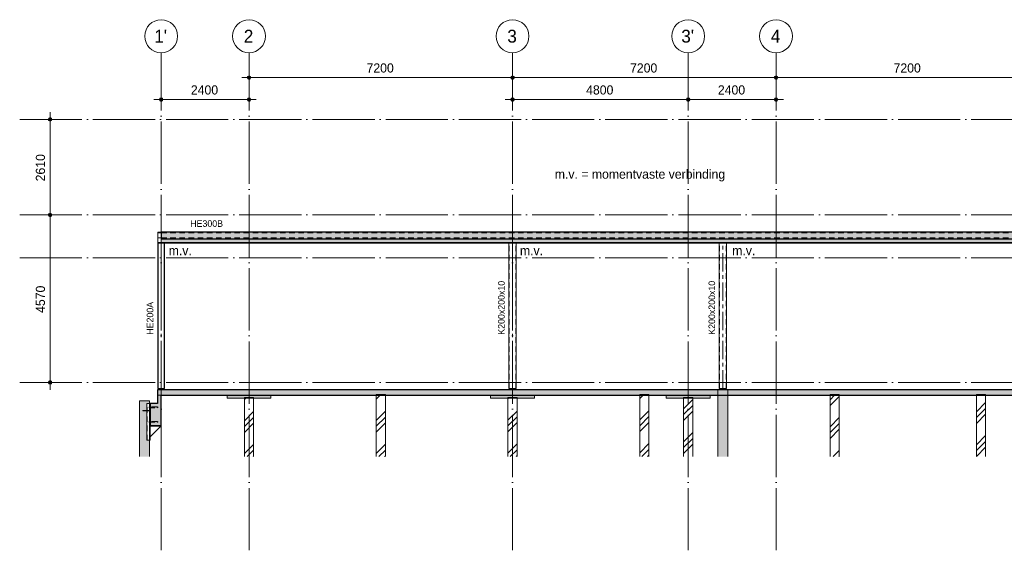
# Model space of a CAD drawing. Header units: millimetres. Extents: x 4517 to 474157, y -4632 to 9900.
# Tile 2 of 114: x 51404 to 78308, y -4583 to 9900. Entities that reach past the tile are written whole.
import ezdxf

# ---------------------------------------------------------------- set-up
doc = ezdxf.new("R2010")
doc.units = ezdxf.units.MM
for name, pattern in [('WSP_hartlijn', [800, 500, -100, 100, -100]), ('WSP_hhidden', [250, 150, -100]), ('WSP_stramienlijn', [2000, 1700, -150, 0, -150])]:
    doc.linetypes.add(name, pattern=pattern)
for name, color, linetype, lineweight in [('00_algemeen - hartlijn', 7, 'WSP_hartlijn', 13), ('00_algemeen - hhidden - 0_13mm', 7, 'WSP_hhidden', 13), ('00_maatvoering', 8, 'Continuous', 13), ('00_maatvoering-100', 8, 'Continuous', 13), ('00_text', 7, 'Continuous', 13), ('07_stramien', 4, 'Continuous', 13), ('07_stramien - levels', 7, 'Continuous', 13), ('16_funderingsconstructies', 2, 'Continuous', 18), ('16_funderingsconstructies - voeten en balken -cut-', 3, 'Continuous', 25), ('17_paalfunderingen - beton', 2, 'Continuous', 18), ('17_paalfunderingen - prefab', 2, 'Continuous', 18), ('23_vloeren', 2, 'Continuous', 18), ('23_vloeren - hatch', 1, 'Continuous', 18), ('23_vloeren -cut-', 3, 'Continuous', 25), ('28_hoofddraagconstructies - kolommen en liggers', 1, 'Continuous', 13), ('28_hoofddraagconstructies - kolommen en liggers - staal', 1, 'Continuous', 13), ('28_hoofddraagconstructies - kolommen en liggers - staal -cut-', 2, 'Continuous', 13), ('28_hoofddraagconstructies - tags', 7, 'Continuous', 18)]:
    doc.layers.add(name, color=color, linetype=linetype, lineweight=lineweight)
doc.layers.add('16_funderingsconstructies - voeten en balken', color=2, linetype='Continuous')
doc.styles.add('Revittext', font='txt', dxfattribs={"height": 250})
doc.styles.add('Revittext_1', font='txt', dxfattribs={"height": 180})
doc.styles.add('Revittext_2', font='txt', dxfattribs={"height": 350})
doc.dimstyles.new('WSP_25_-_transparant', dxfattribs={"dimscale": 304.8, "dimtxt": 252.223969, "dimasz": 1.312336, "dimexe": 0.656168, "dimexo": 0.0625, "dimgap": 0.213255, "dimtad": 1, "dimdec": 0, "dimzin": 0, "dimdsep": 46, "dimtxsty": 'Revittext', "dimblk1": 'DOTSMALL', "dimblk2": 'DOTSMALL', "dimsah": 1, "dimcen": 0.09, "dimdle": 0.656168, "dimazin": 0, "dimtfac": 1, "dimtdec": 4, "dimtix": 1, "dimtmove": 0, "dimatfit": 3, "dimfxl": 0.656168, "dimfxlon": 1, "dimtvp": 1, "dimtolj": 1, "dimtzin": 0, "dimarcsym": 2})
pattern_1 = [(45, (12053.6, 0), (-449.013, 449.013), []), (45, (12212.33, 0), (0, 898.026), []), (45, (11894.83, 0), (0, 898.026), [])]

# ---------------------------------------------------------------- blocks, each defined once
blk = doc.blocks.new('28_WSP_SC_staal - HE v21-0 - HE200A - S235-1336497-as B')
at = {"layer": '00_algemeen - hartlijn'}
blk.add_line((9800, -170), (9800, 3800), dxfattribs=at)
blk = doc.blocks.new('28_WSP_SC_staal - RHS v18-0 - SHSH 200x200x10 - S275-1336498-as B')
at = {"layer": '00_algemeen - hartlijn'}
blk.add_line((19400, -170), (19400, 3800), dxfattribs=at)
at = {"layer": '00_algemeen - hhidden - 0_13mm'}
for p, q in [((19310, -170), (19310, 3800)), ((19490, -170), (19490, 3800))]:
    blk.add_line(p, q, dxfattribs=at)
blk = doc.blocks.new('17_WSP_FD_prefab - fundatiepaal v18-0 - 250x250-V11-as B')
at = {"layer": '16_funderingsconstructies', "lineweight": 13}
h = blk.add_hatch(dxfattribs=at)
h.set_pattern_fill('FP_1', color=50, style=0, pattern_type=2)
h.set_pattern_definition(pattern_1)
h.paths.add_polyline_path([(12325, -2025), (12325, -430), (12075, -430), (12075, -2025)])
at = {"layer": '16_funderingsconstructies', "color": 135, "lineweight": 13}
for p, q in [((12325, -410), (12075, -410)), ((12075, -410), (12075, -430)), ((12325, -430), (12325, -410))]:
    blk.add_line(p, q, dxfattribs=at)
at = {"layer": '17_paalfunderingen - prefab', "color": 55}
for p, q in [((12075, -430), (12075, -2025)), ((12325, -2025), (12325, -430))]:
    blk.add_line(p, q, dxfattribs=at)
blk = doc.blocks.new('17_WSP_FD_prefab - fundatiepaal v18-0 - 250x250-1089782-as B')
at = {"layer": '16_funderingsconstructies', "lineweight": 13}
h = blk.add_hatch(dxfattribs=at)
h.set_pattern_fill('FP_1', color=50, style=0, pattern_type=2)
h.set_pattern_definition(pattern_1)
h.paths.add_polyline_path([(15925, -2025), (15925, -350), (15675, -350), (15675, -2025)])
at = {"layer": '16_funderingsconstructies', "color": 135, "lineweight": 13}
for p, q in [((15925, -330), (15675, -330)), ((15675, -330), (15675, -350)), ((15925, -350), (15925, -330))]:
    blk.add_line(p, q, dxfattribs=at)
at = {"layer": '17_paalfunderingen - prefab', "color": 55}
for p, q in [((15675, -350), (15675, -2025)), ((15925, -2025), (15925, -350))]:
    blk.add_line(p, q, dxfattribs=at)
blk = doc.blocks.new('17_WSP_FD_prefab - fundatiepaal v18-0 - 250x250-V13-as B')
at = {"layer": '16_funderingsconstructies', "lineweight": 13}
h = blk.add_hatch(dxfattribs=at)
h.set_pattern_fill('FP_1', color=50, style=0, pattern_type=2)
h.set_pattern_definition(pattern_1)
h.paths.add_polyline_path([(19275, -2025), (19525, -2025), (19525, -430), (19275, -430), (19275, -506)])
at = {"layer": '16_funderingsconstructies', "color": 135, "lineweight": 13}
for p, q in [((19525, -410), (19275, -410)), ((19275, -410), (19275, -430)), ((19525, -430), (19525, -410))]:
    blk.add_line(p, q, dxfattribs=at)
at = {"layer": '17_paalfunderingen - prefab', "color": 55}
for p, q in [((19275, -430), (19275, -2025)), ((19525, -2025), (19525, -430))]:
    blk.add_line(p, q, dxfattribs=at)
blk = doc.blocks.new('17_WSP_FD_prefab - fundatiepaal v18-0 - 250x250-V14-as B')
at = {"layer": '16_funderingsconstructies', "lineweight": 13}
h = blk.add_hatch(dxfattribs=at)
h.set_pattern_fill('FP_1', color=50, style=0, pattern_type=2)
h.set_pattern_definition(pattern_1)
h.paths.add_polyline_path([(23125, -2025), (23125, -350), (22875, -350), (22875, -2025)])
at = {"layer": '16_funderingsconstructies', "color": 135, "lineweight": 13}
for p, q in [((23125, -330), (22875, -330)), ((22875, -330), (22875, -350)), ((23125, -350), (23125, -330))]:
    blk.add_line(p, q, dxfattribs=at)
at = {"layer": '17_paalfunderingen - prefab', "color": 55}
for p, q in [((22875, -350), (22875, -2025)), ((23125, -2025), (23125, -350))]:
    blk.add_line(p, q, dxfattribs=at)
blk = doc.blocks.new('17_WSP_FD_prefab - fundatiepaal v18-0 - 250x250-V15-as B')
at = {"layer": '16_funderingsconstructies', "lineweight": 13}
h = blk.add_hatch(dxfattribs=at)
h.set_pattern_fill('FP_1', color=50, style=0, pattern_type=2)
h.set_pattern_definition(pattern_1)
h.paths.add_polyline_path([(24325, -2025), (24325, -430), (24075, -430), (24075, -2025)])
at = {"layer": '16_funderingsconstructies', "color": 135, "lineweight": 13}
for p, q in [((24325, -410), (24075, -410)), ((24075, -410), (24075, -430)), ((24325, -430), (24325, -410))]:
    blk.add_line(p, q, dxfattribs=at)
at = {"layer": '17_paalfunderingen - prefab', "color": 55}
for p, q in [((24075, -430), (24075, -2025)), ((24325, -2025), (24325, -430))]:
    blk.add_line(p, q, dxfattribs=at)
blk = doc.blocks.new('17_WSP_FD_prefab - fundatiepaal v18-0 - 250x250-V18-as B')
at = {"layer": '16_funderingsconstructies', "lineweight": 13}
h = blk.add_hatch(dxfattribs=at)
h.set_pattern_fill('FP_1', color=50, style=0, pattern_type=2)
h.set_pattern_definition(pattern_1)
h.paths.add_polyline_path([(28325, -2025), (28325, -350), (28075, -350), (28075, -2025)])
at = {"layer": '16_funderingsconstructies', "color": 135, "lineweight": 13}
for p, q in [((28325, -330), (28075, -330)), ((28075, -330), (28075, -350)), ((28325, -350), (28325, -330))]:
    blk.add_line(p, q, dxfattribs=at)
at = {"layer": '17_paalfunderingen - prefab', "color": 55}
for p, q in [((28075, -350), (28075, -2025)), ((28325, -2025), (28325, -350))]:
    blk.add_line(p, q, dxfattribs=at)
blk = doc.blocks.new('17_WSP_FD_prefab - fundatiepaal v18-0 - 250x250-V19-as B')
at = {"layer": '16_funderingsconstructies', "lineweight": 13}
h = blk.add_hatch(dxfattribs=at)
h.set_pattern_fill('FP_1', color=50, style=0, pattern_type=2)
h.set_pattern_definition(pattern_1)
h.paths.add_polyline_path([(32325, -2025), (32325, -350), (32075, -350), (32075, -2025)])
at = {"layer": '16_funderingsconstructies', "color": 135, "lineweight": 13}
for p, q in [((32325, -330), (32075, -330)), ((32075, -330), (32075, -350)), ((32325, -350), (32325, -330))]:
    blk.add_line(p, q, dxfattribs=at)
at = {"layer": '17_paalfunderingen - prefab', "color": 55}
for p, q in [((32075, -350), (32075, -2025)), ((32325, -2025), (32325, -350))]:
    blk.add_line(p, q, dxfattribs=at)
blk = doc.blocks.new('17_WSP_FD_beton - fundatiepaal v21-1 - ø273_285 _stalen buis_ met kopmoment-1364903-as B')
at = {"layer": '16_funderingsconstructies', "linetype": 'WSP_hhidden', "lineweight": 13}
blk.add_hatch(color=256, dxfattribs=at).paths.add_polyline_path([(9345, -2025), (9345, -780), (9300, -780), (9300, -773), (9303, -767), (9310, -764), (9345, -764), (9345, -500), (9209, -500), (9209, -2025), (9338, -2025)])
h = blk.add_hatch(color=256, dxfattribs=at)
h.paths.add_polyline_path([(9345, -2025), (9482, -2025), (9481, -1580), (9410, -1580), (9410, -780), (9345, -780), (9345, -1646)])
h.paths.add_polyline_path([(9410, -764), (9410, -580), (9482, -580), (9482, -500), (9345, -500), (9345, -764), (9381, -764)])
for p, q in [((9482, -752), (9482, -580)), ((9482, -1580), (9482, -752))]:
    blk.add_line(p, q, dxfattribs=at)
at = {"layer": '17_paalfunderingen - beton'}
for p, q in [((9209, -500), (9209, -2025)), ((9345, -500), (9209, -500)), ((9482, -500), (9345, -500)), ((9482, -580), (9482, -500)), ((9482, -2025), (9482, -1580))]:
    blk.add_line(p, q, dxfattribs=at)
blk = doc.blocks.new('17_WSP_FD_beton - fundatiepaal v21-1 - ø273_285 _stalen buis_-1348285-as B')
at = {"layer": '16_funderingsconstructies', "linetype": 'WSP_hhidden', "lineweight": 13}
blk.add_hatch(color=256, dxfattribs=at).paths.add_polyline_path([(25218, -2025), (25287, -2025), (25286, -350), (25014, -350), (25015, -2025), (25211, -2025)])
for p, q in [((25014, -200), (25014, -350)), ((25287, -350), (25287, -200))]:
    blk.add_line(p, q, dxfattribs=at)
at = {"layer": '17_paalfunderingen - beton'}
for p, q in [((25014, -350), (25014, -2025)), ((25287, -2025), (25287, -350))]:
    blk.add_line(p, q, dxfattribs=at)
blk = doc.blocks.new('28_WSP_SF_staal - HE v21-0 - HE300B-1328460-as B')
at = {"layer": '00_algemeen - hartlijn'}
for p, q in [((9705, 3950), (9800, 3950)), ((41005, 3950), (41110, 3950))]:
    blk.add_line(p, q, dxfattribs=at)
at = {"layer": '28_hoofddraagconstructies - kolommen en liggers', "linetype": 'WSP_hhidden'}
blk.add_line((9800, 3950), (41005, 3950), dxfattribs=at)
blk = doc.blocks.new('Floors 2 - Floors 2-1337732-as B')
at = {"layer": '23_vloeren - hatch', "linetype": 'WSP_hhidden', "lineweight": 13}
blk.add_hatch(color=256, dxfattribs=at).paths.add_polyline_path([(25410, 3819), (41000, 3819), (41000, 3844), (40995, 3844), (40995, 3920), (9800, 3920), (9800, 3819), (25237, 3819)])
at = {"layer": '23_vloeren'}
for p, q in [((9800, 3819), (9800, 3920)), ((41000, 3819), (9800, 3819)), ((41000, 3844), (41000, 3819))]:
    blk.add_line(p, q, dxfattribs=at)
at = {"layer": '23_vloeren', "linetype": 'WSP_hhidden', "lineweight": 13}
blk.add_line((41000, 3920), (41000, 3844), dxfattribs=at)
blk = doc.blocks.new('WSP_fr - lepelconstructie - WSP_fr - lepelconstructie-1357203-as B')
at = {"layer": '00_algemeen - hhidden - 0_13mm'}
for p, q in [((9490, -581), (9490, -580)), ((9490, -1580), (9490, -780))]:
    blk.add_line(p, q, dxfattribs=at)
at = {"layer": '28_hoofddraagconstructies - kolommen en liggers', "linetype": 'WSP_hhidden'}
for p, q in [((9410, -764), (9410, -780)), ((9416, -1580), (9416, -580)), ((9477, -580), (9477, -1580)), ((9490, -780), (9490, -581)), ((9495, -680), (9495, -680)), ((9495, -680), (9495, -680)), ((9495, -1080), (9495, -1080)), ((9495, -1080), (9495, -1080))]:
    blk.add_line(p, q, dxfattribs=at)
at = {"layer": '28_hoofddraagconstructies - kolommen en liggers'}
for p, q in [((9500, -1195), (9500, -1180)), ((9790, -1195), (9500, -1195)), ((9500, -1195), (9500, -1485)), ((9500, -1485), (9790, -1195)), ((9790, -1195), (9790, -1180))]:
    blk.add_line(p, q, dxfattribs=at)
at = {"layer": '28_hoofddraagconstructies - kolommen en liggers - staal'}
for p, q in [((9410, -580), (9493, -580)), ((9410, -580), (9410, -764)), ((9410, -780), (9410, -1580)), ((9500, -1580), (9500, -1195)), ((9500, -1580), (9410, -1580))]:
    blk.add_line(p, q, dxfattribs=at)
blk = doc.blocks.new('28_WSP_SF_booranker - booranker-1357374-as B')
at = {"layer": '28_hoofddraagconstructies - kolommen en liggers', "linetype": 'WSP_hhidden'}
for p, q in [((9513, -670), (9473, -670)), ((9473, -690), (9513, -690)), ((9473, -673), (9473, -665)), ((9691, -670), (9473, -670)), ((9473, -680), (9473, -673)), ((9474, -680), (9475, -680)), ((9473, -687), (9473, -680)), ((9473, -695), (9473, -688)), ((9473, -690), (9691, -690)), ((9475, -665), (9485, -665)), ((9475, -680), (9485, -680)), ((9475, -695), (9485, -695)), ((9485, -680), (9711, -680)), ((9490, -662), (9486, -662)), ((9486, -699), (9486, -662)), ((9486, -699), (9490, -699)), ((9511, -672), (9511, -688)), ((9513, -690), (9513, -670)), ((9698, -678), (9691, -670)), ((9691, -690), (9691, -670)), ((9691, -690), (9698, -683)), ((9706, -670), (9698, -678)), ((9698, -683), (9706, -690)), ((9698, -683), (9698, -678)), ((9711, -670), (9706, -670)), ((9706, -670), (9706, -690)), ((9706, -690), (9711, -690)), ((9711, -670), (9711, -690))]:
    blk.add_line(p, q, dxfattribs=at)
for points in [[(9473, -665), (9474, -665), (9474, -665), (9474, -665), (9475, -665)], [(9475, -665), (9474, -666), (9474, -669), (9474, -671), (9473, -673)], [(9473, -673), (9474, -674), (9474, -676), (9474, -679), (9475, -680)], [(9475, -680), (9474, -681), (9474, -684), (9474, -686), (9473, -688)], [(9473, -688), (9474, -689), (9474, -691), (9474, -694), (9475, -695)], [(9475, -695), (9474, -695), (9474, -695), (9474, -695), (9473, -695)], [(9485, -665), (9485, -665), (9486, -665), (9486, -665), (9486, -665)], [(9486, -695), (9486, -695), (9486, -695), (9485, -695), (9485, -695)]]:
    blk.add_open_spline(points, degree=3, dxfattribs=at)
for points, knots in [([(9486, -672), (9486, -671), (9486, -669), (9485, -666), (9485, -665)], [0.0634862, 0.0634862, 0.0634862, 0.0634862, 0.5, 1, 1, 1, 1]), ([(9485, -680), (9485, -679), (9486, -676), (9486, -674), (9486, -673)], [0, 0, 0, 0, 0.5, 0.9356539, 0.9356539, 0.9356539, 0.9356539]), ([(9486, -687), (9486, -686), (9486, -684), (9485, -681), (9485, -680)], [0.0634862, 0.0634862, 0.0634862, 0.0634862, 0.5, 1, 1, 1, 1]), ([(9485, -695), (9485, -694), (9486, -691), (9486, -689), (9486, -688)], [0, 0, 0, 0, 0.5, 0.9356539, 0.9356539, 0.9356539, 0.9356539])]:
    blk.add_open_spline(points, degree=3, knots=knots, dxfattribs=at)
blk = doc.blocks.new('Grid - Stramienbol 9_0mm-3500-as B')
at = {"layer": '07_stramien'}
blk.add_circle((12200, 9450), 450, dxfattribs=at)
blk = doc.blocks.new('DIMBLOCK14-as B')
at = {"layer": '00_maatvoering-100'}
h = blk.add_hatch(color=256, dxfattribs=at)
edge = h.paths.add_edge_path()
edge.add_arc((57670, 8319), 50, 0, 360)
h = blk.add_hatch(color=256, dxfattribs=at)
edge = h.paths.add_edge_path()
edge.add_arc((64870, 8319), 50, 0, 360)
for p, q in [((57670, 8519), (57670, 8119)), ((57670, 8319), (57670, 8519)), ((64870, 8519), (64870, 8119)), ((64870, 8319), (64870, 8519)), ((57470, 8319), (64870, 8319))]:
    blk.add_line(p, q, dxfattribs=at)
for centre in [(57670, 8319), (64870, 8319)]:
    blk.add_circle(centre, 50, dxfattribs=at)
at = {"layer": '00_maatvoering-100', "color": 0, "insert": (60882, 8708), "char_height": 250, "width": 931.29, "attachment_point": 1, "line_spacing_factor": 0.931288, "style": 'Revittext'}
blk.add_mtext('7200', dxfattribs=at)
blk = doc.blocks.new('_DotSmall')
at = {"color": 0, "linetype": 'ByBlock', "const_width": 0.5}
blk.add_lwpolyline([(-0.0625, 0, 1), (0.0625, 0, 1)], format="xyb", close=True, dxfattribs=at)
blk = doc.blocks.new('DIMBLOCK15-as B')
at = {"layer": '00_maatvoering-100'}
h = blk.add_hatch(color=256, dxfattribs=at)
edge = h.paths.add_edge_path()
edge.add_arc((64870, 8319), 50, 0, 360)
h = blk.add_hatch(color=256, dxfattribs=at)
edge = h.paths.add_edge_path()
edge.add_arc((72070, 8319), 50, 0, 360)
for p, q in [((64870, 8519), (64870, 8119)), ((64870, 8319), (64870, 8519)), ((72070, 8519), (72070, 8119)), ((72070, 8319), (72070, 8519)), ((64870, 8319), (72070, 8319))]:
    blk.add_line(p, q, dxfattribs=at)
for centre in [(64870, 8319), (72070, 8319)]:
    blk.add_circle(centre, 50, dxfattribs=at)
at = {"layer": '00_maatvoering-100', "color": 0, "insert": (68082, 8708), "char_height": 250, "width": 931.29, "attachment_point": 1, "line_spacing_factor": 0.931288, "style": 'Revittext'}
blk.add_mtext('7200', dxfattribs=at)
blk = doc.blocks.new('DIMBLOCK16-as B')
at = {"layer": '00_maatvoering-100'}
h = blk.add_hatch(color=256, dxfattribs=at)
edge = h.paths.add_edge_path()
edge.add_arc((72070, 8319), 50, 0, 360)
h = blk.add_hatch(color=256, dxfattribs=at)
edge = h.paths.add_edge_path()
edge.add_arc((79270, 8319), 50, 0, 360)
for p, q in [((72070, 8519), (72070, 8119)), ((72070, 8319), (72070, 8519)), ((79270, 8519), (79270, 8119)), ((79270, 8319), (79270, 8519)), ((72070, 8319), (79270, 8319))]:
    blk.add_line(p, q, dxfattribs=at)
for centre in [(72070, 8319), (79270, 8319)]:
    blk.add_circle(centre, 50, dxfattribs=at)
at = {"layer": '00_maatvoering-100', "color": 0, "insert": (75282, 8708), "char_height": 250, "width": 931.29, "attachment_point": 1, "line_spacing_factor": 0.931288, "style": 'Revittext'}
blk.add_mtext('7200', dxfattribs=at)
blk = doc.blocks.new('DIMBLOCK22-as B')
at = {"layer": '00_maatvoering-100'}
h = blk.add_hatch(color=256, dxfattribs=at)
edge = h.paths.add_edge_path()
edge.add_arc((64870, 7719), 50, 0, 360)
h = blk.add_hatch(color=256, dxfattribs=at)
edge = h.paths.add_edge_path()
edge.add_arc((69670, 7719), 50, 0, 360)
for p, q in [((64870, 7919), (64870, 7519)), ((64870, 7719), (64870, 7919)), ((69670, 7919), (69670, 7519)), ((69670, 7719), (69670, 7919)), ((64670, 7719), (69670, 7719))]:
    blk.add_line(p, q, dxfattribs=at)
for centre in [(64870, 7719), (69670, 7719)]:
    blk.add_circle(centre, 50, dxfattribs=at)
at = {"layer": '00_maatvoering-100', "color": 0, "insert": (66882, 8108), "char_height": 250, "width": 931.29, "attachment_point": 1, "line_spacing_factor": 0.931288, "style": 'Revittext'}
blk.add_mtext('4800', dxfattribs=at)
blk = doc.blocks.new('DIMBLOCK23-as B')
at = {"layer": '00_maatvoering-100'}
h = blk.add_hatch(color=256, dxfattribs=at)
edge = h.paths.add_edge_path()
edge.add_arc((69670, 7719), 50, 0, 360)
h = blk.add_hatch(color=256, dxfattribs=at)
edge = h.paths.add_edge_path()
edge.add_arc((72070, 7719), 50, 0, 360)
for p, q in [((69670, 7919), (69670, 7519)), ((69670, 7719), (69670, 7919)), ((72070, 7919), (72070, 7519)), ((72070, 7719), (72070, 7919)), ((69670, 7719), (72270, 7719))]:
    blk.add_line(p, q, dxfattribs=at)
for centre in [(69670, 7719), (72070, 7719)]:
    blk.add_circle(centre, 50, dxfattribs=at)
at = {"layer": '00_maatvoering-100', "color": 0, "insert": (70482, 8108), "char_height": 250, "width": 931.29, "attachment_point": 1, "line_spacing_factor": 0.931288, "style": 'Revittext'}
blk.add_mtext('2400', dxfattribs=at)
blk = doc.blocks.new('DIMBLOCK24-as B')
at = {"layer": '00_maatvoering-100'}
h = blk.add_hatch(color=256, dxfattribs=at)
edge = h.paths.add_edge_path()
edge.add_arc((55270, 7719), 50, 0, 360)
h = blk.add_hatch(color=256, dxfattribs=at)
edge = h.paths.add_edge_path()
edge.add_arc((57670, 7719), 50, 0, 360)
for p, q in [((55270, 7919), (55270, 7519)), ((55270, 7719), (55270, 7919)), ((57670, 7919), (57670, 7519)), ((57670, 7719), (57670, 7919)), ((55070, 7719), (57870, 7719))]:
    blk.add_line(p, q, dxfattribs=at)
for centre in [(55270, 7719), (57670, 7719)]:
    blk.add_circle(centre, 50, dxfattribs=at)
at = {"layer": '00_maatvoering-100', "color": 0, "insert": (56082, 8108), "char_height": 250, "width": 931.29, "attachment_point": 1, "line_spacing_factor": 0.931288, "style": 'Revittext'}
blk.add_mtext('2400', dxfattribs=at)
blk = doc.blocks.new('DIMBLOCK25-as B')
at = {"layer": '00_maatvoering-100'}
h = blk.add_hatch(color=256, dxfattribs=at)
edge = h.paths.add_edge_path()
edge.add_arc((52234, 7180), 50, 0, 360)
h = blk.add_hatch(color=256, dxfattribs=at)
edge = h.paths.add_edge_path()
edge.add_arc((52234, 4570), 50, 0, 360)
for p, q in [((52234, 7380), (52234, 4570)), ((52434, 7180), (52034, 7180)), ((52234, 7180), (52434, 7180)), ((52434, 4570), (52034, 4570)), ((52234, 4570), (52434, 4570))]:
    blk.add_line(p, q, dxfattribs=at)
for centre in [(52234, 7180), (52234, 4570)]:
    blk.add_circle(centre, 50, dxfattribs=at)
at = {"layer": '00_maatvoering-100', "color": 0, "insert": (51845, 5487), "char_height": 250, "width": 931.29, "attachment_point": 1, "rotation": 90, "line_spacing_factor": 0.931288, "style": 'Revittext'}
blk.add_mtext('2610', dxfattribs=at)
blk = doc.blocks.new('DIMBLOCK26-as B')
at = {"layer": '00_maatvoering-100'}
h = blk.add_hatch(color=256, dxfattribs=at)
edge = h.paths.add_edge_path()
edge.add_arc((52234, 4570), 50, 0, 360)
h = blk.add_hatch(color=256, dxfattribs=at)
edge = h.paths.add_edge_path()
edge.add_arc((52234, 0), 50, 0, 360)
for p, q in [((52434, 4570), (52034, 4570)), ((52234, 4570), (52234, -200)), ((52234, 4570), (52434, 4570)), ((52434, 0), (52034, 0)), ((52234, 0), (52434, 0))]:
    blk.add_line(p, q, dxfattribs=at)
for centre in [(52234, 4570), (52234, 0)]:
    blk.add_circle(centre, 50, dxfattribs=at)
at = {"layer": '00_maatvoering-100', "color": 0, "insert": (51845, 1897), "char_height": 250, "width": 931.29, "attachment_point": 1, "rotation": 90, "line_spacing_factor": 0.931288, "style": 'Revittext'}
blk.add_mtext('4570', dxfattribs=at)

msp = doc.modelspace()

# ---------------------------------------------------------------- hatches: boundary and pattern name
at = {"layer": '16_funderingsconstructies - voeten en balken'}
for points in [[(55270.3, -1180), (55270.3, -350), (55170.3, -350), (55170.3, -580), (54970.3, -580), (54970.3, -1180), (54998.9, -1180)], [(57070.3, -430), (58270.3, -430), (58270.3, -350), (57070.3, -350)], [(65011.2, -430), (65470.3, -430), (65470.3, -350), (64270.3, -350), (64270.3, -430), (64320.7, -430)], [(69070.3, -430), (70270.3, -430), (70270.3, -350), (69070.3, -350)]]:
    msp.add_hatch(color=90, dxfattribs=at).paths.add_polyline_path(points)
at = {"layer": '23_vloeren - hatch'}
for color, points in [(256, [(71225.7, 3920), (86470.3, 3920), (86470.3, 4100), (55270.3, 4100), (55270.3, 3920), (70880.4, 3920)]), (10, [(86470.3, -350), (86570.3, -350), (86570.3, -200), (55170.3, -200), (55170.3, -350), (84345.1, -350)])]:
    msp.add_hatch(color=color, dxfattribs=at).paths.add_polyline_path(points)
at = {"layer": '28_hoofddraagconstructies - kolommen en liggers - staal'}
msp.add_hatch(color=256, dxfattribs=at).paths.add_polyline_path([(54770.3, -780), (54970.3, -780), (54970.3, -580), (54963.3, -580), (54956.9, -582.6), (54954.3, -589), (54954.3, -746), (54949, -758.7), (54936.3, -764), (54779.3, -764), (54772.9, -766.6), (54770.3, -773)])

# ---------------------------------------------------------------- linework, layer by layer
at = {"layer": '07_stramien', "linetype": 'WSP_stramienlijn'}
for p, q in [((55270.3, -4583.1), (55270.3, 9000)), ((57670.3, -4583.1), (57670.3, 9000)), ((64870.3, -4583.1), (64870.3, 9000)), ((69670.3, -4583.1), (69670.3, 9000)), ((72070.3, -4583.1), (72070.3, 9000))]:
    msp.add_line(p, q, dxfattribs=at)
at = {"layer": '07_stramien - levels', "linetype": 'WSP_stramienlijn'}
for p, q in [((51404.3, 7180), (99475.5, 7180)), ((51404.3, 4570), (99475.5, 4570)), ((51404.3, 3400), (99475.5, 3400)), ((51404.3, 0), (99475.5, 0))]:
    msp.add_line(p, q, dxfattribs=at)
at = {"layer": '16_funderingsconstructies - voeten en balken', "color": 55, "lineweight": 18}
for p, q in [((55270.3, -350), (55170.3, -350)), ((57070.3, -430), (57070.3, -350)), ((58270.3, -430), (57070.3, -430)), ((58270.3, -350), (58270.3, -430)), ((64270.3, -430), (64270.3, -350)), ((65470.3, -430), (64270.3, -430)), ((65470.3, -350), (65470.3, -430)), ((69070.3, -430), (69070.3, -350)), ((70270.3, -430), (69070.3, -430)), ((70270.3, -350), (70270.3, -430))]:
    msp.add_line(p, q, dxfattribs=at)
at = {"layer": '16_funderingsconstructies - voeten en balken -cut-', "color": 8}
for p, q in [((55170.3, -350), (55170.3, -580)), ((55270.3, -1180), (55270.3, -350)), ((55170.3, -580), (54970.3, -580)), ((54970.3, -580), (54970.3, -1180)), ((54970.3, -1180), (55270.3, -1180))]:
    msp.add_line(p, q, dxfattribs=at)
at = {"layer": '23_vloeren', "color": 55}
msp.add_line((55170.3, -350), (55270.3, -350), dxfattribs=at)
at = {"layer": '23_vloeren -cut-'}
for p, q in [((86470.3, 4100), (55270.3, 4100)), ((55270.3, 4100), (55270.3, 3920)), ((55270.3, 3920), (86470.3, 3920))]:
    msp.add_line(p, q, dxfattribs=at)
at = {"layer": '23_vloeren -cut-', "color": 8}
for p, q in [((86570.3, -200), (55170.3, -200)), ((55170.3, -200), (55170.3, -350)), ((55270.3, -350), (86470.3, -350))]:
    msp.add_line(p, q, dxfattribs=at)
at = {"layer": '28_hoofddraagconstructies - kolommen en liggers', "linetype": 'WSP_hhidden'}
msp.add_line((55270.3, 4081), (86470.3, 4081), dxfattribs=at)
at = {"layer": '28_hoofddraagconstructies - kolommen en liggers - staal'}
for p, q in [((55175.3, 4081), (55175.3, 4100)), ((55270.3, 4100), (55175.3, 4100)), ((55175.3, 4054), (55175.3, 4081)), ((55175.3, 4081), (55270.3, 4081)), ((55175.3, 3846), (55175.3, 4054)), ((55175.3, 3819), (55175.3, 3846)), ((55175.3, 3800), (55175.3, 3819)), ((55175.3, 3819), (86580.3, 3819)), ((55175.3, 3800), (55175.3, -170)), ((55175.3, 3800), (86580.3, 3800)), ((55185.3, 3800), (55185.3, -170)), ((55355.3, 3800), (55355.3, -170)), ((55365.3, -170), (55365.3, 3800)), ((64770.3, 3800), (64770.3, -170)), ((64970.3, -170), (64970.3, 3800)), ((70520.3, 3800), (70520.3, -170)), ((70720.3, -170), (70720.3, 3800)), ((55185.3, -170), (55175.3, -170)), ((55203.3, -170), (55185.3, -170)), ((55337.3, -170), (55203.3, -170)), ((55355.3, -170), (55337.3, -170)), ((55365.3, -170), (55355.3, -170)), ((64770.3, -170), (64785.3, -170)), ((64955.3, -170), (64785.3, -170)), ((64970.3, -170), (64955.3, -170)), ((70520.3, -170), (70535.3, -170)), ((70705.3, -170), (70535.3, -170)), ((70720.3, -170), (70705.3, -170))]:
    msp.add_line(p, q, dxfattribs=at)
at = {"layer": '28_hoofddraagconstructies - kolommen en liggers - staal -cut-'}
for p, q in [((54770.3, -773), (54770.3, -780)), ((54770.3, -780), (54970.3, -780)), ((54936.3, -764), (54779.3, -764)), ((54954.3, -589), (54954.3, -746)), ((54970.3, -580), (54963.3, -580)), ((54970.3, -780), (54970.3, -580))]:
    msp.add_line(p, q, dxfattribs=at)
for centre, radius, start, end in [((54779.3, -773), 9, 90, 180), ((54936.3, -746), 18, 270, 0), ((54963.3, -589), 9, 90, 180)]:
    msp.add_arc(centre, radius, start, end, dxfattribs=at)

# ---------------------------------------------------------------- block references
at = {"layer": '00_algemeen - hartlijn'}
msp.add_blockref('28_WSP_SC_staal - HE v21-0 - HE200A - S235-1336497-as B', (45470.3, 0), dxfattribs=at)
at = {"layer": '00_algemeen - hhidden - 0_13mm'}
for p in [(45470.3, 0), (51220.3, 0)]:
    msp.add_blockref('28_WSP_SC_staal - RHS v18-0 - SHSH 200x200x10 - S275-1336498-as B', p, dxfattribs=at)
at = {"layer": '07_stramien'}
for p in [(43070.3, 0), (45470.3, 0), (52670.3, 0), (57470.3, 0), (59870.3, 0)]:
    msp.add_blockref('Grid - Stramienbol 9_0mm-3500-as B', p, dxfattribs=at)
at = {"layer": '16_funderingsconstructies', "linetype": 'WSP_hhidden', "lineweight": 13}
for name in ['17_WSP_FD_beton - fundatiepaal v21-1 - ø273_285 _stalen buis_-1348285-as B', '17_WSP_FD_beton - fundatiepaal v21-1 - ø273_285 _stalen buis_ met kopmoment-1364903-as B']:
    msp.add_blockref(name, (45470.3, 0), dxfattribs=at)
at = {"layer": '16_funderingsconstructies', "color": 135, "lineweight": 13}
for name in ['17_WSP_FD_prefab - fundatiepaal v18-0 - 250x250-V11-as B', '17_WSP_FD_prefab - fundatiepaal v18-0 - 250x250-1089782-as B', '17_WSP_FD_prefab - fundatiepaal v18-0 - 250x250-V13-as B', '17_WSP_FD_prefab - fundatiepaal v18-0 - 250x250-V14-as B', '17_WSP_FD_prefab - fundatiepaal v18-0 - 250x250-V15-as B', '17_WSP_FD_prefab - fundatiepaal v18-0 - 250x250-V18-as B', '17_WSP_FD_prefab - fundatiepaal v18-0 - 250x250-V19-as B']:
    msp.add_blockref(name, (45470.3, 0), dxfattribs=at)
at = {"layer": '23_vloeren', "linetype": 'WSP_hhidden', "lineweight": 13}
msp.add_blockref('Floors 2 - Floors 2-1337732-as B', (45470.3, 0), dxfattribs=at)
at = {"layer": '28_hoofddraagconstructies - kolommen en liggers', "linetype": 'WSP_hhidden'}
for name, p in [('28_WSP_SF_staal - HE v21-0 - HE300B-1328460-as B', (45470.3, 0)), ('WSP_fr - lepelconstructie - WSP_fr - lepelconstructie-1357203-as B', (45470.3, 0)), ('28_WSP_SF_booranker - booranker-1357374-as B', (45470.3, 0)), ('28_WSP_SF_booranker - booranker-1357374-as B', (45470.3, -400))]:
    msp.add_blockref(name, p, dxfattribs=at)

# ---------------------------------------------------------------- texts
at = {"layer": '00_text', "lineweight": 18, "char_height": 250, "attachment_point": 1, "style": 'Revittext'}
for s, insert, width in [('m.v. = momentvaste verbinding', (66025.6, 5810), 5900.42), ('m.v.', (55476.2, 3722.6), 817.721), ('m.v.', (65072.7, 3722.6), 817.721), ('m.v.', (70872.7, 3722.6), 817.721)]:
    msp.add_mtext(s, dxfattribs=dict(at, insert=insert, width=width))
at = {"layer": '07_stramien', "char_height": 350, "attachment_point": 1, "style": 'Revittext_2'}
for s, insert, width in [("1'", (55081.7, 9625.6), 448.945), ('2', (57527.7, 9625.6), 336.709), ('3', (64727.7, 9625.6), 336.709), ("3'", (69481.7, 9625.6), 448.945), ('4', (71927.7, 9625.6), 336.709)]:
    msp.add_mtext(s, dxfattribs=dict(at, insert=insert, width=width))
at = {"layer": '28_hoofddraagconstructies - tags', "lineweight": 13, "insert": (56064.2, 4424.9), "char_height": 180, "width": 1122.362, "attachment_point": 1, "style": 'Revittext_1'}
msp.add_mtext('HE300B', dxfattribs=at)

# ---------------------------------------------------------------- dimensions: what is measured, and where the dimension line sits
at = {"layer": '00_maatvoering'}
for base, p1, p2, override, picture, middle in [((64870.3, 8319.1), (57670.3, 8519.1), (64870.3, 8519.1), {"dimpost": '<>', "dimfxl": 7200}, 'DIMBLOCK14-as B', (61270.3, 8511.8)), ((72070.3, 8319.1), (64870.3, 8519.1), (72070.3, 8519.1), {"dimpost": '<>', "dimfxl": 7200}, 'DIMBLOCK15-as B', (68470.3, 8511.8)), ((79270.3, 8319.1), (72070.3, 8519.1), (79270.3, 8519.1), {"dimpost": '<>', "dimfxl": 7200}, 'DIMBLOCK16-as B', (75670.3, 8511.8)), ((57670.3, 7719.1), (55270.3, 7919.1), (57670.3, 7919.1), {"dimpost": '<>', "dimfxl": 2400}, 'DIMBLOCK24-as B', (56470.3, 7911.8)), ((69670.3, 7719.1), (64870.3, 7919.1), (69670.3, 7919.1), {"dimpost": '<>', "dimfxl": 4800}, 'DIMBLOCK22-as B', (67270.3, 7911.8)), ((72070.3, 7719.1), (69670.3, 7919.1), (72070.3, 7919.1), {"dimpost": '<>', "dimfxl": 2400}, 'DIMBLOCK23-as B', (70870.3, 7911.8))]:
    dim = msp.add_linear_dim(base=base, p1=p1, p2=p2, dimstyle='WSP_25_-_transparant', override=override, dxfattribs=at)
    dim.commit()
    dim.dimension.update_dxf_attribs({"geometry": picture, "text_midpoint": middle})
for base, p1, p2, override, picture, middle in [((52234.1, 4570), (52434.1, 7180), (52434.1, 4570), {"dimpost": '<>', "dimfxl": 2610}, 'DIMBLOCK25-as B', (52041.5, 5875)), ((52234.1, 0), (52434.1, 4570), (52434.1, 0), {"dimpost": '<>', "dimfxl": 4570}, 'DIMBLOCK26-as B', (52041.5, 2285))]:
    dim = msp.add_linear_dim(base=base, p1=p1, p2=p2, angle=90, dimstyle='WSP_25_-_transparant', override=override, dxfattribs=at)
    dim.commit()
    dim.dimension.update_dxf_attribs({"geometry": picture, "text_midpoint": middle})

# ---------------------------------------------------------------- next in the draw order: texts
at = {"layer": '28_hoofddraagconstructies - tags', "lineweight": 13, "char_height": 180, "attachment_point": 1, "rotation": 90, "style": 'Revittext_1', "bg_fill": 3, "box_fill_scale": 1.25, "bg_fill_color": 256, "bg_fill_true_color": 13158600, "bg_fill_transparency": 0}
for s, insert, width in [('K200x200x10', (64475.8, 1301.1), 1819.831), ('K200x200x10', (70225.8, 1301.1), 1819.831), ('HE200A', (54875.8, 1301.1), 1122.362)]:
    msp.add_mtext(s, dxfattribs=dict(at, insert=insert, width=width))

doc.saveas('drawing.dxf')
